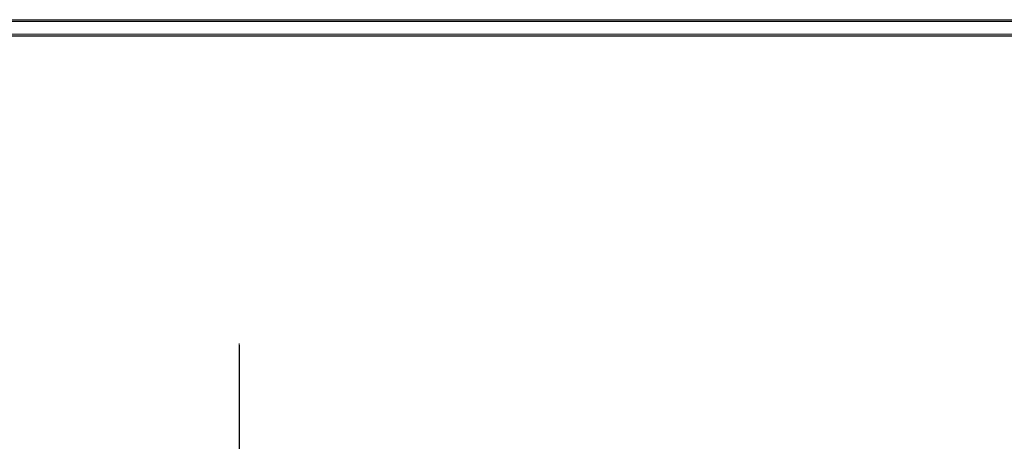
# Model space of a CAD drawing. Header units: millimetres. Extents: x -8642 to 28269, y -6609 to 3701.
# Tile 222 of 256: x 7038 to 7084, y -2020 to -2000. Entities that reach past the tile are written whole.
import ezdxf

# ---------------------------------------------------------------- set-up
doc = ezdxf.new("R2010")
doc.units = ezdxf.units.MM
doc.header["$LTSCALE"] = 1000
doc.header["$MEASUREMENT"] = 0
for name, pattern in [('rzut 1 pietra$0$ArchiTECH.PC 1. Line Type', [0.004, 0.003, -0.001]), ('rzut 1 pietra$0$ArchiTECH.PC Solid Line Type', [0]), ('SUFIT_1 PIETRO$0$ArchiTECH.PC 1. Line Type', [0.004, 0.003, -0.001]), ('SUFIT_1 PIETRO$0$ArchiTECH.PC Solid Line Type', [0])]:
    doc.linetypes.add(name, pattern=pattern)
doc.layers.add('IS_ARCH', color=254, linetype='Continuous', lineweight=18)
doc.layers.add('SUFIT_1 PIETRO$0$INWENTARYZACJA', color=254, linetype='Continuous')
doc.layers.add('SUFIT_1 PIETRO$0$Kalka 1', color=254, linetype='Continuous')

msp = doc.modelspace()

# ---------------------------------------------------------------- linework, layer by layer
at = {"layer": 'IS_ARCH', "linetype": 'rzut 1 pietra$0$ArchiTECH.PC Solid Line Type'}
for p, q in [((7232.152, -2000), (7002.152, -2000)), ((7232.152, -2000.676), (7002.152, -2000.676)), ((7048.152, -2015), (7048.152, -2025))]:
    msp.add_line(p, q, dxfattribs=at)
at = {"layer": 'IS_ARCH', "linetype": 'rzut 1 pietra$0$ArchiTECH.PC 1. Line Type'}
msp.add_line((7213.27, -2000), (7002.152, -2000), dxfattribs=at)
at = {"layer": 'SUFIT_1 PIETRO$0$INWENTARYZACJA', "linetype": 'SUFIT_1 PIETRO$0$ArchiTECH.PC Solid Line Type'}
msp.add_line((7232.152, -2000.76), (7002.152, -2000.76), dxfattribs=at)
at = {"layer": 'SUFIT_1 PIETRO$0$Kalka 1', "linetype": 'SUFIT_1 PIETRO$0$ArchiTECH.PC 1. Line Type'}
msp.add_line((7213.27, -2000.084), (7002.152, -2000.084), dxfattribs=at)
at = {"layer": 'SUFIT_1 PIETRO$0$Kalka 1', "linetype": 'SUFIT_1 PIETRO$0$ArchiTECH.PC Solid Line Type'}
for p, q in [((7232.152, -2000.084), (7002.152, -2000.084)), ((7048.152, -2015.084), (7048.152, -2025.084))]:
    msp.add_line(p, q, dxfattribs=at)

doc.saveas('drawing.dxf')
